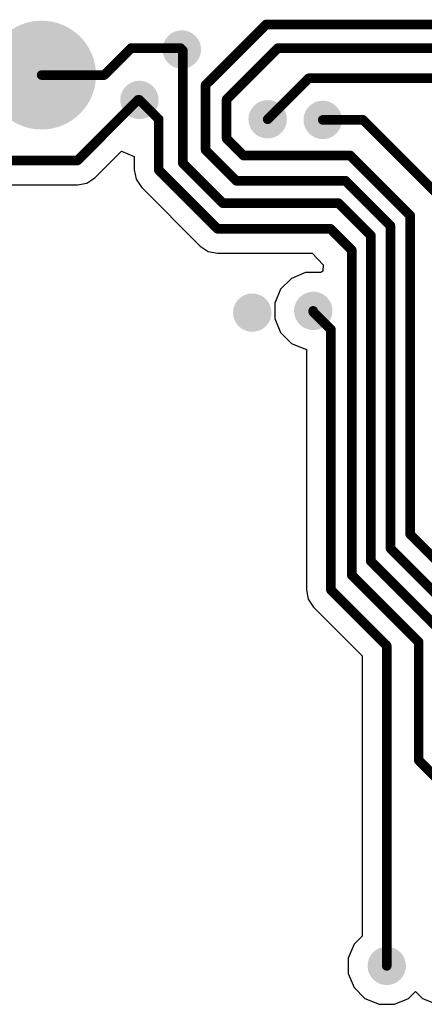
# Model space of a CAD drawing. Header units: inches. Extents: x 0.3 to 40.7, y 0.3 to 25.1.
# Tile 5 of 7: x 24 to 30.3, y 9.6 to 25. Entities that reach past the tile are written whole.
import ezdxf

# ---------------------------------------------------------------- set-up
doc = ezdxf.new("R2010")
doc.units = ezdxf.units.IN
for name, color, linetype in [('BOTTOM', 5, 'Continuous'), ('Pad Holes', 156, 'Continuous'), ('Via Holes', 16, 'Continuous')]:
    doc.layers.add(name, color=color, linetype=linetype)

# ---------------------------------------------------------------- blocks, each defined once
blk = doc.blocks.new('PIN_HEADER_2_54___VERT__1_4POS_F_________1_2737')
at = {"layer": 'BOTTOM'}
h = blk.add_hatch(color=5, dxfattribs=at)
edge = h.paths.add_edge_path()
edge.add_arc((-3.81, 0), 0.85, 0, 360)
h = blk.add_hatch(color=5, dxfattribs=at)
edge = h.paths.add_edge_path()
edge.add_arc((-1.27, 0), 0.85, 0, 360)
h = blk.add_hatch(color=5, dxfattribs=at)
edge = h.paths.add_edge_path()
edge.add_arc((1.27, 0), 0.85, 0, 360)
h = blk.add_hatch(color=5, dxfattribs=at)
edge = h.paths.add_edge_path()
edge.add_arc((3.81, 0), 0.85, 0, 360)
at = {"layer": 'Pad Holes'}
h = blk.add_hatch(color=7, dxfattribs=at)
edge = h.paths.add_edge_path()
edge.add_arc((-3.81, 0), 0.5, 0, 360)
h = blk.add_hatch(color=7, dxfattribs=at)
edge = h.paths.add_edge_path()
edge.add_arc((-1.27, 0), 0.5, 0, 360)
h = blk.add_hatch(color=7, dxfattribs=at)
edge = h.paths.add_edge_path()
edge.add_arc((1.27, 0), 0.5, 0, 360)
h = blk.add_hatch(color=7, dxfattribs=at)
edge = h.paths.add_edge_path()
edge.add_arc((3.81, 0), 0.5, 0, 360)

msp = doc.modelspace()

# ---------------------------------------------------------------- hatches: boundary and pattern name
at = {"layer": 'BOTTOM'}
h = msp.add_hatch(color=5, dxfattribs=at)
edge = h.paths.add_edge_path()
edge.add_arc((26.5, 24.51), 0.3, 0, 360)
h = msp.add_hatch(color=5, dxfattribs=at)
edge = h.paths.add_edge_path()
edge.add_arc((25.838, 23.722), 0.3, 0, 360)
h = msp.add_hatch(color=5, dxfattribs=at)
edge = h.paths.add_edge_path()
edge.add_arc((27.84, 23.42), 0.3, 0, 360)
h = msp.add_hatch(color=5, dxfattribs=at)
edge = h.paths.add_edge_path()
edge.add_arc((28.7, 23.41), 0.3, 0, 360)
h = msp.add_hatch(color=5, dxfattribs=at)
edge = h.paths.add_edge_path()
edge.add_arc((27.6, 20.4), 0.3, 0, 360)
h = msp.add_hatch(color=5, dxfattribs=at)
edge = h.paths.add_edge_path()
edge.add_arc((28.552, 20.428), 0.3, 0, 360)
h = msp.add_hatch(color=5, dxfattribs=at)
edge = h.paths.add_edge_path()
edge.add_arc((29.7, 10.2), 0.3, 0, 360)
at = {"layer": 'Via Holes'}
h = msp.add_hatch(color=7, dxfattribs=at)
edge = h.paths.add_edge_path()
edge.add_arc((26.5, 24.51), 0.15, 0, 360)
h = msp.add_hatch(color=7, dxfattribs=at)
edge = h.paths.add_edge_path()
edge.add_arc((25.838, 23.722), 0.15, 0, 360)
h = msp.add_hatch(color=7, dxfattribs=at)
edge = h.paths.add_edge_path()
edge.add_arc((27.84, 23.42), 0.15, 0, 360)
h = msp.add_hatch(color=7, dxfattribs=at)
edge = h.paths.add_edge_path()
edge.add_arc((28.7, 23.41), 0.15, 0, 360)
h = msp.add_hatch(color=7, dxfattribs=at)
edge = h.paths.add_edge_path()
edge.add_arc((27.6, 20.4), 0.15, 0, 360)
h = msp.add_hatch(color=7, dxfattribs=at)
edge = h.paths.add_edge_path()
edge.add_arc((28.552, 20.428), 0.15, 0, 360)
h = msp.add_hatch(color=7, dxfattribs=at)
edge = h.paths.add_edge_path()
edge.add_arc((29.7, 10.2), 0.15, 0, 360)

# ---------------------------------------------------------------- linework, layer by layer
at = {"layer": 'BOTTOM'}
for p, q in [((25.139, 22.506), (25.556, 22.923)), ((25.556, 22.923), (25.756, 22.84)), ((25.756, 22.84), (25.756, 22.629)), ((25.756, 22.629), (25.785, 22.483)), ((25.015, 22.423), (25.139, 22.506)), ((25.785, 22.483), (25.868, 22.359)), ((22.085, 22.394), (24.869, 22.394)), ((24.869, 22.394), (25.015, 22.423)), ((25.868, 22.359), (26.787, 21.44)), ((26.787, 21.44), (26.911, 21.357)), ((26.911, 21.357), (27.058, 21.328)), ((27.058, 21.328), (28.537, 21.328)), ((28.537, 21.328), (28.707, 21.147)), ((28.707, 21.147), (28.7, 21.047)), ((28.212, 20.936), (28.043, 20.768)), ((28.433, 21.028), (28.212, 20.936)), ((28.671, 21.028), (28.433, 21.028)), ((28.7, 21.047), (28.671, 21.028)), ((28.043, 20.768), (27.952, 20.547)), ((27.952, 20.547), (27.952, 20.308)), ((27.952, 20.308), (28.043, 20.088)), ((28.043, 20.088), (28.212, 19.919)), ((28.212, 19.919), (28.433, 19.828)), ((28.433, 19.828), (28.445, 19.828)), ((28.445, 19.828), (28.445, 16.072)), ((28.445, 16.072), (28.474, 15.926)), ((28.474, 15.926), (28.557, 15.802)), ((28.557, 15.802), (29.318, 15.042)), ((29.318, 15.042), (29.318, 10.666)), ((29.318, 10.666), (29.191, 10.54)), ((29.191, 10.54), (29.1, 10.319)), ((29.1, 10.319), (29.1, 10.081)), ((29.1, 10.081), (29.191, 9.86)), ((29.191, 9.86), (29.36, 9.691)), ((29.36, 9.691), (29.581, 9.6)), ((29.819, 9.6), (30.04, 9.691)), ((30.04, 9.691), (30.15, 9.801)), ((30.15, 9.801), (30.26, 9.691)), ((30.26, 9.691), (30.481, 9.6)), ((29.581, 9.6), (29.819, 9.6))]:
    msp.add_line(p, q, dxfattribs=at)
at = {"layer": 'BOTTOM', "const_width": 0.15}
for points in [[(26.871, 23.956), (27.816, 24.9)], [(27.816, 24.9), (32.531, 24.9)], [(25.288, 24.11), (25.71, 24.532)], [(25.71, 24.532), (26.478, 24.532)], [(26.478, 24.532), (26.5, 24.51)], [(27.199, 23.73), (27.998, 24.53)], [(27.998, 24.53), (32.058, 24.53)], [(26.5, 24.51), (26.516, 24.494)], [(26.516, 22.735), (26.516, 24.494)], [(24.31, 24.11), (25.288, 24.11)], [(26.871, 22.939), (26.871, 23.956)], [(27.84, 23.42), (28.48, 24.06)], [(28.48, 24.06), (30.698, 24.06)], [(24.869, 22.776), (25.814, 23.722)], [(25.814, 23.722), (25.838, 23.722)], [(25.838, 23.722), (26.138, 23.422)], [(27.199, 23.118), (27.199, 23.73)], [(26.138, 22.629), (26.138, 23.422)], [(28.7, 23.41), (29.33, 23.41)], [(29.33, 23.41), (31.721, 21.02)], [(27.199, 23.118), (27.463, 22.854)], [(26.871, 22.939), (27.35, 22.46)], [(27.463, 22.854), (29.13, 22.854)], [(29.13, 22.854), (30.067, 21.917)], [(21.926, 22.776), (24.869, 22.776)], [(26.516, 22.735), (27.141, 22.11)], [(26.138, 22.629), (27.058, 21.71)], [(27.35, 22.46), (29.056, 22.46)], [(29.056, 22.46), (29.757, 21.759)], [(27.141, 22.11), (28.947, 22.11)], [(28.947, 22.11), (29.452, 21.605)], [(30.067, 16.938), (30.067, 21.917)], [(29.757, 16.72), (29.757, 21.759)], [(27.058, 21.71), (28.819, 21.71)], [(28.819, 21.71), (29.155, 21.375)], [(29.452, 16.518), (29.452, 21.605)], [(29.155, 16.3), (29.155, 21.375)], [(28.552, 20.413), (28.552, 20.428)], [(28.552, 20.413), (28.828, 20.138)], [(28.828, 16.072), (28.828, 20.138)], [(30.067, 16.938), (31.6, 15.404)], [(29.757, 16.72), (31.202, 15.276)], [(29.452, 16.518), (30.7, 15.27)], [(29.155, 16.3), (30.198, 15.257)], [(28.828, 16.072), (29.7, 15.2)], [(29.7, 10.2), (29.7, 15.2)], [(30.198, 13.412), (30.198, 15.257)], [(30.198, 13.412), (30.7, 12.91)]]:
    msp.add_lwpolyline(points, dxfattribs=at)
at = {"layer": 'BOTTOM', "const_width": 0.075}
for points in [[(27.778, 24.9, 1), (27.853, 24.9, 1)], [(27.778, 24.9, 1), (27.853, 24.9, 1)], [(25.672, 24.532, 1), (25.747, 24.532, 1)], [(25.672, 24.532, 1), (25.747, 24.532, 1)], [(26.441, 24.532, 1), (26.516, 24.532, 1)], [(26.441, 24.532, 1), (26.516, 24.532, 1)], [(27.961, 24.53, 1), (28.036, 24.53, 1)], [(27.961, 24.53, 1), (28.036, 24.53, 1)], [(26.463, 24.51, 1), (26.538, 24.51, 1)], [(26.463, 24.51, 1), (26.538, 24.51, 1)], [(26.478, 24.494, 1), (26.553, 24.494, 1)], [(26.478, 24.494, 1), (26.553, 24.494, 1)], [(24.273, 24.11, 1), (24.348, 24.11, 1)], [(25.25, 24.11, 1), (25.325, 24.11, 1)], [(25.25, 24.11, 1), (25.325, 24.11, 1)], [(26.834, 23.956, 1), (26.909, 23.956, 1)], [(26.834, 23.956, 1), (26.909, 23.956, 1)], [(28.443, 24.06, 1), (28.518, 24.06, 1)], [(28.443, 24.06, 1), (28.518, 24.06, 1)], [(25.777, 23.722, 1), (25.852, 23.722, 1)], [(25.777, 23.722, 1), (25.852, 23.722, 1)], [(25.801, 23.722, 1), (25.876, 23.722, 1)], [(25.801, 23.722, 1), (25.876, 23.722, 1)], [(27.162, 23.73, 1), (27.237, 23.73, 1)], [(27.162, 23.73, 1), (27.237, 23.73, 1)], [(26.101, 23.422, 1), (26.176, 23.422, 1)], [(26.101, 23.422, 1), (26.176, 23.422, 1)], [(27.803, 23.42, 1), (27.878, 23.42, 1)], [(28.663, 23.41, 1), (28.738, 23.41, 1)], [(29.293, 23.41, 1), (29.368, 23.41, 1)], [(29.293, 23.41, 1), (29.368, 23.41, 1)], [(27.162, 23.118, 1), (27.237, 23.118, 1)], [(27.162, 23.118, 1), (27.237, 23.118, 1)], [(26.834, 22.939, 1), (26.909, 22.939, 1)], [(26.834, 22.939, 1), (26.909, 22.939, 1)], [(27.426, 22.854, 1), (27.501, 22.854, 1)], [(27.426, 22.854, 1), (27.501, 22.854, 1)], [(29.092, 22.854, 1), (29.167, 22.854, 1)], [(29.092, 22.854, 1), (29.167, 22.854, 1)], [(24.831, 22.776, 1), (24.906, 22.776, 1)], [(24.831, 22.776, 1), (24.906, 22.776, 1)], [(26.478, 22.735, 1), (26.553, 22.735, 1)], [(26.478, 22.735, 1), (26.553, 22.735, 1)], [(26.101, 22.629, 1), (26.176, 22.629, 1)], [(26.101, 22.629, 1), (26.176, 22.629, 1)], [(27.312, 22.46, 1), (27.387, 22.46, 1)], [(27.312, 22.46, 1), (27.387, 22.46, 1)], [(29.019, 22.46, 1), (29.094, 22.46, 1)], [(29.019, 22.46, 1), (29.094, 22.46, 1)], [(27.103, 22.11, 1), (27.178, 22.11, 1)], [(27.103, 22.11, 1), (27.178, 22.11, 1)], [(28.909, 22.11, 1), (28.984, 22.11, 1)], [(28.909, 22.11, 1), (28.984, 22.11, 1)], [(30.029, 21.917, 1), (30.104, 21.917, 1)], [(30.029, 21.917, 1), (30.104, 21.917, 1)], [(29.72, 21.759, 1), (29.795, 21.759, 1)], [(29.72, 21.759, 1), (29.795, 21.759, 1)], [(27.02, 21.71, 1), (27.095, 21.71, 1)], [(27.02, 21.71, 1), (27.095, 21.71, 1)], [(28.782, 21.71, 1), (28.857, 21.71, 1)], [(28.782, 21.71, 1), (28.857, 21.71, 1)], [(29.414, 21.605, 1), (29.489, 21.605, 1)], [(29.414, 21.605, 1), (29.489, 21.605, 1)], [(29.117, 21.375, 1), (29.192, 21.375, 1)], [(29.117, 21.375, 1), (29.192, 21.375, 1)], [(28.514, 20.428, 1), (28.589, 20.428, 1)], [(28.514, 20.413, 1), (28.589, 20.413, 1)], [(28.514, 20.413, 1), (28.589, 20.413, 1)], [(28.79, 20.138, 1), (28.865, 20.138, 1)], [(28.79, 20.138, 1), (28.865, 20.138, 1)], [(30.029, 16.938, 1), (30.104, 16.938, 1)], [(30.029, 16.938, 1), (30.104, 16.938, 1)], [(29.72, 16.72, 1), (29.795, 16.72, 1)], [(29.72, 16.72, 1), (29.795, 16.72, 1)], [(29.414, 16.518, 1), (29.489, 16.518, 1)], [(29.414, 16.518, 1), (29.489, 16.518, 1)], [(29.117, 16.3, 1), (29.192, 16.3, 1)], [(29.117, 16.3, 1), (29.192, 16.3, 1)], [(28.79, 16.072, 1), (28.865, 16.072, 1)], [(28.79, 16.072, 1), (28.865, 16.072, 1)], [(29.662, 15.2, 1), (29.737, 15.2, 1)], [(29.662, 15.2, 1), (29.737, 15.2, 1)], [(30.161, 15.257, 1), (30.236, 15.257, 1)], [(30.161, 15.257, 1), (30.236, 15.257, 1)], [(30.161, 13.412, 1), (30.236, 13.412, 1)], [(30.161, 13.412, 1), (30.236, 13.412, 1)], [(29.662, 10.2, 1), (29.737, 10.2, 1)]]:
    msp.add_lwpolyline(points, format="xyb", close=True, dxfattribs=at)

# ---------------------------------------------------------------- block references
msp.add_blockref('PIN_HEADER_2_54___VERT__1_4POS_F_________1_2737', (20.5, 24.11))

doc.saveas('drawing.dxf')
